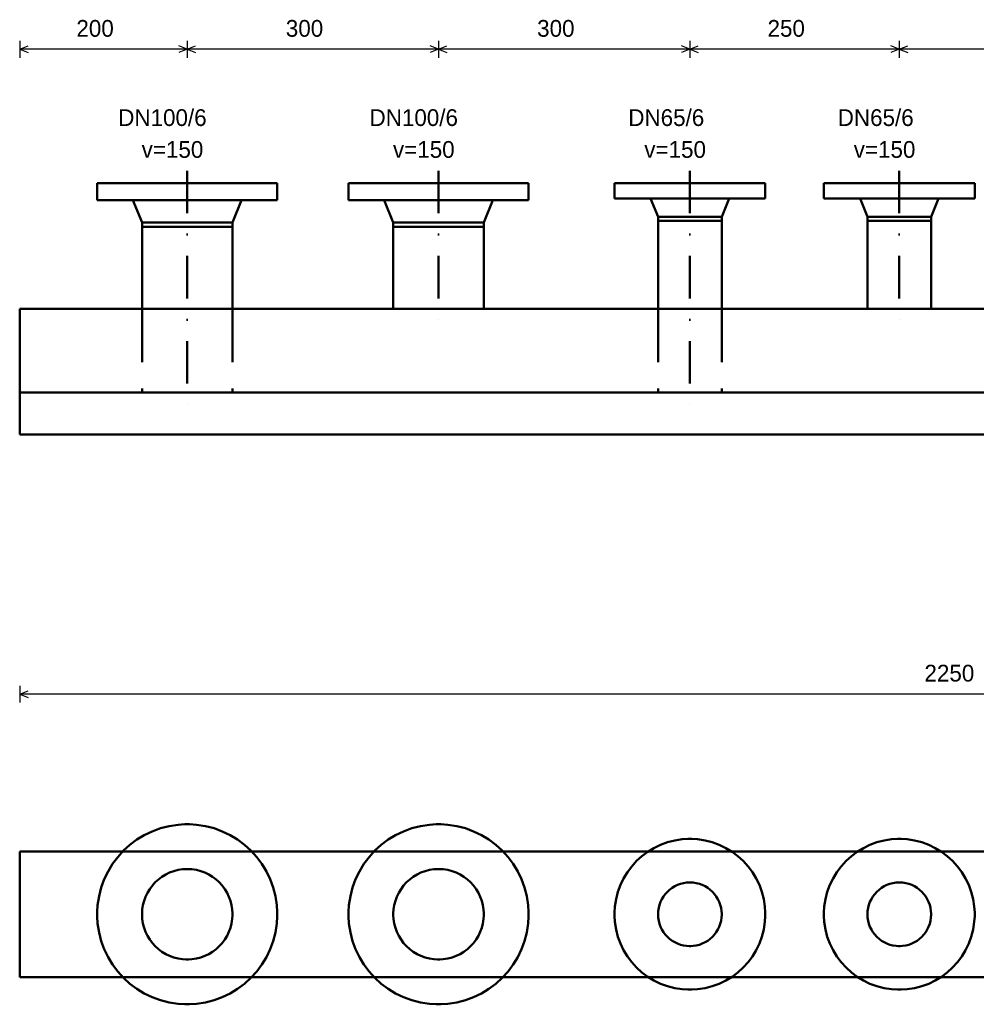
# Model space of a CAD drawing. Header units: millimetres. Extents: x -41968 to 54113, y -9946 to 101810.
# Tile 79 of 174: x -8765 to -7623, y -2641 to -1466. Entities that reach past the tile are written whole.
import ezdxf

# ---------------------------------------------------------------- set-up
doc = ezdxf.new("R2010")
doc.units = ezdxf.units.MM
doc.linetypes.add('DASHED2', pattern=[9.525, 6.35, -3.175])
doc.linetypes.add('ČERCHOVANÁX2', pattern=[50.8, 25.4, -12.7, 0, -12.7])
doc.layers.add('UT-kotle', color=1, linetype='Continuous', lineweight=50)
doc.styles.get("Standard").update_dxf_attribs({"font": 'ic-simplex.shx', "width": 0.8})

msp = doc.modelspace()

# ---------------------------------------------------------------- linework, layer by layer
at = {"color": 0}
for p, q in [((-8764.9, -1490.859), (-8764.9, -1510.859)), ((-8564.9, -1490.859), (-8564.9, -1510.859)), ((-8264.9, -1490.859), (-8264.9, -1510.859)), ((-7964.9, -1490.859), (-7964.9, -1510.859)), ((-7714.9, -1490.859), (-7714.9, -1510.859)), ((-8764.9, -1500.859), (-8754.9, -1496.859)), ((-8564.9, -1500.859), (-8764.9, -1500.859)), ((-8764.9, -1500.859), (-8754.9, -1504.859)), ((-8564.9, -1500.859), (-8574.9, -1496.859)), ((-8564.9, -1500.859), (-8574.9, -1504.859)), ((-8564.9, -1500.859), (-8554.9, -1496.859)), ((-8264.9, -1500.859), (-8564.9, -1500.859)), ((-8564.9, -1500.859), (-8554.9, -1504.859)), ((-8264.9, -1500.859), (-8274.9, -1496.859)), ((-8264.9, -1500.859), (-8274.9, -1504.859)), ((-8264.9, -1500.859), (-8254.9, -1496.859)), ((-7964.9, -1500.859), (-8264.9, -1500.859)), ((-8264.9, -1500.859), (-8254.9, -1504.859)), ((-7964.9, -1500.859), (-7974.9, -1496.859)), ((-7964.9, -1500.859), (-7974.9, -1504.859)), ((-7964.9, -1500.859), (-7954.9, -1496.859)), ((-7714.9, -1500.859), (-7964.9, -1500.859)), ((-7964.9, -1500.859), (-7954.9, -1504.859)), ((-7714.9, -1500.859), (-7724.9, -1496.859)), ((-7714.9, -1500.859), (-7724.9, -1504.859)), ((-7714.9, -1500.859), (-7704.9, -1496.859)), ((-7464.9, -1500.859), (-7714.9, -1500.859)), ((-7714.9, -1500.859), (-7704.9, -1504.859)), ((-8764.9, -2260.858), (-8764.9, -2280.857)), ((-8764.9, -2270.859), (-8754.9, -2266.859)), ((-6514.9, -2270.859), (-8764.9, -2270.859)), ((-8764.9, -2270.859), (-8754.9, -2274.86))]:
    msp.add_line(p, q, dxfattribs=at)
at = {"layer": 'UT-kotle', "color": 2, "linetype": 'ČERCHOVANÁX2', "ltscale": 2}
for p, q in [((-8564.9, -1645.857), (-8564.9, -1925.856)), ((-8264.9, -1645.857), (-8264.9, -1825.858)), ((-7964.9, -1645.857), (-7964.9, -1925.856)), ((-7714.9, -1645.857), (-7714.9, -1825.858))]:
    msp.add_line(p, q, dxfattribs=at)
at = {"layer": 'UT-kotle'}
for p, q in [((-8457.4, -1660.857), (-8672.4, -1660.857)), ((-8672.4, -1660.857), (-8672.4, -1680.859)), ((-8457.4, -1680.859), (-8457.4, -1660.857)), ((-8157.4, -1660.857), (-8372.4, -1660.857)), ((-8372.4, -1660.857), (-8372.4, -1680.859)), ((-8157.4, -1680.859), (-8157.4, -1660.857)), ((-7874.9, -1660.857), (-8054.9, -1660.857)), ((-8054.9, -1660.857), (-8054.9, -1678.859)), ((-7874.9, -1678.859), (-7874.9, -1660.857)), ((-7624.9, -1660.857), (-7804.9, -1660.857)), ((-7804.9, -1660.857), (-7804.9, -1678.859)), ((-7624.9, -1678.859), (-7624.9, -1660.857)), ((-8672.4, -1680.859), (-8457.4, -1680.859)), ((-8629.8, -1680.859), (-8618.9, -1707.857)), ((-8500, -1680.859), (-8510.9, -1707.857)), ((-8372.4, -1680.859), (-8157.4, -1680.859)), ((-8329.8, -1680.859), (-8318.9, -1707.857)), ((-8200, -1680.859), (-8210.9, -1707.857)), ((-8054.9, -1678.859), (-7874.9, -1678.859)), ((-8011.8, -1678.859), (-8002.9, -1700.858)), ((-7918, -1678.859), (-7926.9, -1700.858)), ((-7804.9, -1678.859), (-7624.9, -1678.859)), ((-7761.8, -1678.859), (-7752.9, -1700.858)), ((-7668, -1678.859), (-7676.9, -1700.858)), ((-7926.9, -1700.858), (-8002.9, -1700.858)), ((-8002.9, -1700.858), (-8002.9, -1810.858)), ((-7926.9, -1700.858), (-7926.9, -1810.858)), ((-7676.9, -1700.858), (-7752.9, -1700.858)), ((-7752.9, -1700.858), (-7752.9, -1810.858)), ((-7676.9, -1700.858), (-7676.9, -1810.858)), ((-8510.9, -1707.857), (-8618.9, -1707.857)), ((-8618.9, -1707.857), (-8618.9, -1810.858)), ((-8510.9, -1712.86), (-8618.9, -1712.86)), ((-8510.9, -1707.857), (-8510.9, -1810.858)), ((-8210.9, -1707.857), (-8318.9, -1707.857)), ((-8318.9, -1707.857), (-8318.9, -1810.858)), ((-8210.9, -1712.86), (-8318.9, -1712.86)), ((-8210.9, -1707.857), (-8210.9, -1810.858)), ((-7926.9, -1705.857), (-8002.9, -1705.857)), ((-7676.9, -1705.857), (-7752.9, -1705.857)), ((-6514.9, -1810.858), (-8764.9, -1810.858)), ((-8764.9, -1810.858), (-8764.9, -1960.859)), ((-6514.9, -1910.856), (-8764.9, -1910.856)), ((-8764.9, -1960.859), (-6514.9, -1960.859)), ((-8596.87, -2431.151), (-8606.74, -2434.766)), ((-8586.57, -2428.501), (-8596.87, -2431.151)), ((-8575.89, -2426.873), (-8586.57, -2428.501)), ((-8567.65, -2426.319), (-8575.89, -2426.873)), ((-8564.9, -2426.319), (-8567.65, -2426.319)), ((-8562.15, -2426.319), (-8564.9, -2426.319)), ((-8553.91, -2426.873), (-8562.15, -2426.319)), ((-8543.23, -2428.501), (-8553.91, -2426.873)), ((-8532.93, -2431.151), (-8543.23, -2428.501)), ((-8523.06, -2434.766), (-8532.93, -2431.151)), ((-8296.86, -2431.151), (-8306.74, -2434.766)), ((-8286.56, -2428.501), (-8296.86, -2431.151)), ((-8275.89, -2426.873), (-8286.56, -2428.501)), ((-8267.65, -2426.319), (-8275.89, -2426.873)), ((-8264.9, -2426.319), (-8267.65, -2426.319)), ((-8262.15, -2426.319), (-8264.9, -2426.319)), ((-8253.91, -2426.873), (-8262.15, -2426.319)), ((-8243.24, -2428.501), (-8253.91, -2426.873)), ((-8232.93, -2431.151), (-8243.24, -2428.501)), ((-8223.06, -2434.766), (-8232.93, -2431.151)), ((-8625, -2444.677), (-8633.28, -2450.866)), ((-8616.14, -2439.293), (-8625, -2444.677)), ((-8606.74, -2434.766), (-8616.14, -2439.293)), ((-8513.66, -2439.293), (-8523.06, -2434.766)), ((-8504.8, -2444.677), (-8513.66, -2439.293)), ((-8496.52, -2450.866), (-8504.8, -2444.677)), ((-8325, -2444.677), (-8333.28, -2450.866)), ((-8316.14, -2439.293), (-8325, -2444.677)), ((-8306.74, -2434.766), (-8316.14, -2439.293)), ((-8213.66, -2439.293), (-8223.06, -2434.766)), ((-8204.8, -2444.677), (-8213.66, -2439.293)), ((-8196.52, -2450.866), (-8204.8, -2444.677)), ((-7983.04, -2445.646), (-7991.66, -2447.864)), ((-7974.1, -2444.283), (-7983.04, -2445.646)), ((-7967.2, -2443.818), (-7974.1, -2444.283)), ((-7964.9, -2443.818), (-7967.2, -2443.818)), ((-7962.6, -2443.818), (-7964.9, -2443.818)), ((-7955.7, -2444.283), (-7962.6, -2443.818)), ((-7946.76, -2445.646), (-7955.7, -2444.283)), ((-7938.13, -2447.864), (-7946.76, -2445.646)), ((-7733.04, -2445.646), (-7741.66, -2447.864)), ((-7724.1, -2444.283), (-7733.04, -2445.646)), ((-7717.2, -2443.818), (-7724.1, -2444.283)), ((-7714.9, -2443.818), (-7717.2, -2443.818)), ((-7712.6, -2443.818), (-7714.9, -2443.818)), ((-7705.7, -2444.283), (-7712.6, -2443.818)), ((-7696.76, -2445.646), (-7705.7, -2444.283)), ((-7688.13, -2447.864), (-7696.76, -2445.646)), ((-8633.28, -2450.866), (-8640.91, -2457.804)), ((-8488.89, -2457.804), (-8496.52, -2450.866)), ((-8333.28, -2450.866), (-8340.91, -2457.804)), ((-8188.89, -2457.804), (-8196.52, -2450.866)), ((-8007.8, -2454.68), (-8015.22, -2459.189)), ((-7999.93, -2450.89), (-8007.8, -2454.68)), ((-7991.66, -2447.864), (-7999.93, -2450.89)), ((-7929.87, -2450.89), (-7938.13, -2447.864)), ((-7922, -2454.68), (-7929.87, -2450.89)), ((-7914.58, -2459.189), (-7922, -2454.68)), ((-7757.8, -2454.68), (-7765.22, -2459.189)), ((-7749.93, -2450.89), (-7757.8, -2454.68)), ((-7741.66, -2447.864), (-7749.93, -2450.89)), ((-7679.87, -2450.89), (-7688.13, -2447.864)), ((-7672, -2454.68), (-7679.87, -2450.89)), ((-7664.58, -2459.189), (-7672, -2454.68)), ((-8764.9, -2608.82), (-8764.9, -2458.818)), ((-8764.9, -2458.818), (-6514.9, -2458.818)), ((-8647.85, -2465.438), (-8654.04, -2473.713)), ((-8640.91, -2457.804), (-8647.85, -2465.438)), ((-8481.95, -2465.438), (-8488.89, -2457.804)), ((-8475.76, -2473.713), (-8481.95, -2465.438)), ((-8347.85, -2465.438), (-8354.04, -2473.713)), ((-8340.91, -2457.804), (-8347.85, -2465.438)), ((-8181.95, -2465.438), (-8188.89, -2457.804)), ((-8175.76, -2473.713), (-8181.95, -2465.438)), ((-8022.15, -2464.369), (-8028.54, -2470.179)), ((-8015.22, -2459.189), (-8022.15, -2464.369)), ((-7907.65, -2464.369), (-7914.58, -2459.189)), ((-7901.26, -2470.179), (-7907.65, -2464.369)), ((-7772.15, -2464.369), (-7778.54, -2470.179)), ((-7765.22, -2459.189), (-7772.15, -2464.369)), ((-7657.65, -2464.369), (-7664.58, -2459.189)), ((-7651.26, -2470.179), (-7657.65, -2464.369)), ((-8654.04, -2473.713), (-8659.43, -2482.577)), ((-8575.78, -2480.915), (-8580.96, -2482.245)), ((-8570.42, -2480.096), (-8575.78, -2480.915)), ((-8566.28, -2479.818), (-8570.42, -2480.096)), ((-8564.9, -2479.818), (-8566.28, -2479.818)), ((-8563.52, -2479.818), (-8564.9, -2479.818)), ((-8559.38, -2480.096), (-8563.52, -2479.818)), ((-8554.02, -2480.915), (-8559.38, -2480.096)), ((-8548.84, -2482.245), (-8554.02, -2480.915)), ((-8470.38, -2482.577), (-8475.76, -2473.713)), ((-8354.04, -2473.713), (-8359.42, -2482.577)), ((-8275.78, -2480.915), (-8280.96, -2482.245)), ((-8270.42, -2480.096), (-8275.78, -2480.915)), ((-8266.28, -2479.818), (-8270.42, -2480.096)), ((-8264.9, -2479.818), (-8266.28, -2479.818)), ((-8263.52, -2479.818), (-8264.9, -2479.818)), ((-8259.38, -2480.096), (-8263.52, -2479.818)), ((-8254.02, -2480.915), (-8259.38, -2480.096)), ((-8248.84, -2482.245), (-8254.02, -2480.915)), ((-8170.38, -2482.577), (-8175.76, -2473.713)), ((-8034.35, -2476.57), (-8039.53, -2483.498)), ((-8028.54, -2470.179), (-8034.35, -2476.57)), ((-7895.45, -2476.57), (-7901.26, -2470.179)), ((-7890.27, -2483.498), (-7895.45, -2476.57)), ((-7784.35, -2476.57), (-7789.53, -2483.498)), ((-7778.54, -2470.179), (-7784.35, -2476.57)), ((-7645.45, -2476.57), (-7651.26, -2470.179)), ((-7640.27, -2483.498), (-7645.45, -2476.57)), ((-8663.95, -2491.974), (-8667.57, -2501.85)), ((-8659.43, -2482.577), (-8663.95, -2491.974)), ((-8599.25, -2492.149), (-8603.08, -2495.634)), ((-8595.09, -2489.04), (-8599.25, -2492.149)), ((-8590.64, -2486.335), (-8595.09, -2489.04)), ((-8585.92, -2484.061), (-8590.64, -2486.335)), ((-8580.96, -2482.245), (-8585.92, -2484.061)), ((-8543.88, -2484.061), (-8548.84, -2482.245)), ((-8539.16, -2486.335), (-8543.88, -2484.061)), ((-8534.71, -2489.04), (-8539.16, -2486.335)), ((-8530.55, -2492.149), (-8534.71, -2489.04)), ((-8526.72, -2495.634), (-8530.55, -2492.149)), ((-8465.85, -2491.974), (-8470.38, -2482.577)), ((-8462.23, -2501.85), (-8465.85, -2491.974)), ((-8363.95, -2491.974), (-8367.57, -2501.85)), ((-8359.42, -2482.577), (-8363.95, -2491.974)), ((-8299.25, -2492.149), (-8303.08, -2495.634)), ((-8295.09, -2489.04), (-8299.25, -2492.149)), ((-8290.64, -2486.335), (-8295.09, -2489.04)), ((-8285.92, -2484.061), (-8290.64, -2486.335)), ((-8280.96, -2482.245), (-8285.92, -2484.061)), ((-8243.88, -2484.061), (-8248.84, -2482.245)), ((-8239.16, -2486.335), (-8243.88, -2484.061)), ((-8234.71, -2489.04), (-8239.16, -2486.335)), ((-8230.55, -2492.149), (-8234.71, -2489.04)), ((-8226.72, -2495.634), (-8230.55, -2492.149)), ((-8165.85, -2491.974), (-8170.38, -2482.577)), ((-8162.23, -2501.85), (-8165.85, -2491.974)), ((-8044.04, -2490.918), (-8047.83, -2498.786)), ((-8039.53, -2483.498), (-8044.04, -2490.918)), ((-7885.76, -2490.918), (-7890.27, -2483.498)), ((-7881.97, -2498.786), (-7885.76, -2490.918)), ((-7794.04, -2490.918), (-7797.83, -2498.786)), ((-7789.53, -2483.498), (-7794.04, -2490.918)), ((-7635.76, -2490.918), (-7640.27, -2483.498)), ((-7631.97, -2498.786), (-7635.76, -2490.918)), ((-8667.57, -2501.85), (-8670.22, -2512.152)), ((-8609.68, -2503.626), (-8612.38, -2508.078)), ((-8606.57, -2499.469), (-8609.68, -2503.626)), ((-8603.08, -2495.634), (-8606.57, -2499.469)), ((-8523.23, -2499.469), (-8526.72, -2495.634)), ((-8520.12, -2503.626), (-8523.23, -2499.469)), ((-8517.42, -2508.078), (-8520.12, -2503.626)), ((-8459.58, -2512.152), (-8462.23, -2501.85)), ((-8367.57, -2501.85), (-8370.21, -2512.152)), ((-8309.68, -2503.626), (-8312.38, -2508.078)), ((-8306.57, -2499.469), (-8309.68, -2503.626)), ((-8303.08, -2495.634), (-8306.57, -2499.469)), ((-8223.23, -2499.469), (-8226.72, -2495.634)), ((-8220.12, -2503.626), (-8223.23, -2499.469)), ((-8217.42, -2508.078), (-8220.12, -2503.626)), ((-8159.59, -2512.152), (-8162.23, -2501.85)), ((-8047.83, -2498.786), (-8050.85, -2507.055)), ((-7986.14, -2502.308), (-7989.07, -2504.495)), ((-7983.01, -2500.405), (-7986.14, -2502.308)), ((-7979.69, -2498.805), (-7983.01, -2500.405)), ((-7976.2, -2497.526), (-7979.69, -2498.805)), ((-7972.56, -2496.59), (-7976.2, -2497.526)), ((-7968.78, -2496.014), (-7972.56, -2496.59)), ((-7965.87, -2495.819), (-7968.78, -2496.014)), ((-7964.9, -2495.819), (-7965.87, -2495.819)), ((-7963.93, -2495.819), (-7964.9, -2495.819)), ((-7961.02, -2496.014), (-7963.93, -2495.819)), ((-7957.24, -2496.59), (-7961.02, -2496.014)), ((-7953.6, -2497.526), (-7957.24, -2496.59)), ((-7950.11, -2498.805), (-7953.6, -2497.526)), ((-7946.78, -2500.405), (-7950.11, -2498.805)), ((-7943.65, -2502.308), (-7946.78, -2500.405)), ((-7940.73, -2504.495), (-7943.65, -2502.308)), ((-7878.95, -2507.055), (-7881.97, -2498.786)), ((-7797.83, -2498.786), (-7800.85, -2507.055)), ((-7736.14, -2502.308), (-7739.07, -2504.495)), ((-7733.01, -2500.405), (-7736.14, -2502.308)), ((-7729.69, -2498.805), (-7733.01, -2500.405)), ((-7726.2, -2497.526), (-7729.69, -2498.805)), ((-7722.56, -2496.59), (-7726.2, -2497.526)), ((-7718.78, -2496.014), (-7722.56, -2496.59)), ((-7715.87, -2495.819), (-7718.78, -2496.014)), ((-7714.9, -2495.819), (-7715.87, -2495.819)), ((-7713.93, -2495.819), (-7714.9, -2495.819)), ((-7711.02, -2496.014), (-7713.93, -2495.819)), ((-7707.24, -2496.59), (-7711.02, -2496.014)), ((-7703.6, -2497.526), (-7707.24, -2496.59)), ((-7700.11, -2498.805), (-7703.6, -2497.526)), ((-7696.78, -2500.405), (-7700.11, -2498.805)), ((-7693.65, -2502.308), (-7696.78, -2500.405)), ((-7690.73, -2504.495), (-7693.65, -2502.308)), ((-7628.95, -2507.055), (-7631.97, -2498.786)), ((-8670.22, -2512.152), (-8671.84, -2522.827)), ((-8614.65, -2512.799), (-8616.47, -2517.76)), ((-8612.38, -2508.078), (-8614.65, -2512.799)), ((-8515.14, -2512.799), (-8517.42, -2508.078)), ((-8513.33, -2517.76), (-8515.14, -2512.799)), ((-8457.95, -2522.827), (-8459.58, -2512.152)), ((-8370.21, -2512.152), (-8371.84, -2522.827)), ((-8314.66, -2512.799), (-8316.47, -2517.76)), ((-8312.38, -2508.078), (-8314.66, -2512.799)), ((-8215.14, -2512.799), (-8217.42, -2508.078)), ((-8213.33, -2517.76), (-8215.14, -2512.799)), ((-8157.96, -2522.827), (-8159.59, -2512.152)), ((-8053.07, -2515.679), (-8054.43, -2524.616)), ((-8050.85, -2507.055), (-8053.07, -2515.679)), ((-7998.31, -2515.705), (-7999.91, -2519.026)), ((-7996.41, -2512.571), (-7998.31, -2515.705)), ((-7994.22, -2509.646), (-7996.41, -2512.571)), ((-7991.77, -2506.947), (-7994.22, -2509.646)), ((-7989.07, -2504.495), (-7991.77, -2506.947)), ((-7938.03, -2506.947), (-7940.73, -2504.495)), ((-7935.58, -2509.646), (-7938.03, -2506.947)), ((-7933.39, -2512.571), (-7935.58, -2509.646)), ((-7931.48, -2515.705), (-7933.39, -2512.571)), ((-7929.89, -2519.026), (-7931.48, -2515.705)), ((-7876.73, -2515.679), (-7878.95, -2507.055)), ((-7875.36, -2524.616), (-7876.73, -2515.679)), ((-7803.07, -2515.679), (-7804.44, -2524.616)), ((-7800.85, -2507.055), (-7803.07, -2515.679)), ((-7748.31, -2515.705), (-7749.91, -2519.026)), ((-7746.41, -2512.571), (-7748.31, -2515.705)), ((-7744.22, -2509.646), (-7746.41, -2512.571)), ((-7741.77, -2506.947), (-7744.22, -2509.646)), ((-7739.07, -2504.495), (-7741.77, -2506.947)), ((-7688.03, -2506.947), (-7690.73, -2504.495)), ((-7685.58, -2509.646), (-7688.03, -2506.947)), ((-7683.39, -2512.571), (-7685.58, -2509.646)), ((-7681.48, -2515.705), (-7683.39, -2512.571)), ((-7679.89, -2519.026), (-7681.48, -2515.705)), ((-7626.73, -2515.679), (-7628.95, -2507.055)), ((-7625.37, -2524.616), (-7626.73, -2515.679)), ((-8671.84, -2522.827), (-8672.4, -2531.07)), ((-8617.8, -2522.934), (-8618.62, -2528.296)), ((-8616.47, -2517.76), (-8617.8, -2522.934)), ((-8512, -2522.934), (-8513.33, -2517.76)), ((-8511.18, -2528.296), (-8512, -2522.934)), ((-8457.4, -2531.07), (-8457.95, -2522.827)), ((-8371.84, -2522.827), (-8372.4, -2531.07)), ((-8317.8, -2522.934), (-8318.62, -2528.296)), ((-8316.47, -2517.76), (-8317.8, -2522.934)), ((-8212, -2522.934), (-8213.33, -2517.76)), ((-8211.18, -2528.296), (-8212, -2522.934)), ((-8157.4, -2531.07), (-8157.96, -2522.827)), ((-8054.43, -2524.616), (-8054.9, -2531.517)), ((-8002.13, -2526.159), (-8002.7, -2529.932)), ((-8001.19, -2522.518), (-8002.13, -2526.159)), ((-7999.91, -2519.026), (-8001.19, -2522.518)), ((-7928.61, -2522.518), (-7929.89, -2519.026)), ((-7927.67, -2526.159), (-7928.61, -2522.518)), ((-7927.1, -2529.932), (-7927.67, -2526.159)), ((-7874.9, -2531.517), (-7875.36, -2524.616)), ((-7804.44, -2524.616), (-7804.9, -2531.517)), ((-7752.13, -2526.159), (-7752.7, -2529.932)), ((-7751.19, -2522.518), (-7752.13, -2526.159)), ((-7749.91, -2519.026), (-7751.19, -2522.518)), ((-7678.61, -2522.518), (-7679.89, -2519.026)), ((-7677.67, -2526.159), (-7678.61, -2522.518)), ((-7677.1, -2529.932), (-7677.67, -2526.159)), ((-7624.9, -2531.517), (-7625.37, -2524.616)), ((-8672.4, -2531.07), (-8672.4, -2533.818)), ((-8672.4, -2533.818), (-8672.4, -2536.566)), ((-8672.4, -2536.566), (-8671.84, -2544.81)), ((-8618.62, -2528.296), (-8618.9, -2532.437)), ((-8618.9, -2532.437), (-8618.9, -2533.818)), ((-8618.9, -2533.818), (-8618.9, -2535.198)), ((-8618.9, -2535.198), (-8618.62, -2539.338)), ((-8618.62, -2539.338), (-8617.8, -2544.701)), ((-8512, -2544.701), (-8511.18, -2539.338)), ((-8510.9, -2532.437), (-8511.18, -2528.296)), ((-8511.18, -2539.338), (-8510.9, -2535.198)), ((-8510.9, -2533.818), (-8510.9, -2532.437)), ((-8510.9, -2535.198), (-8510.9, -2533.818)), ((-8457.95, -2544.81), (-8457.4, -2536.566)), ((-8457.4, -2533.818), (-8457.4, -2531.07)), ((-8457.4, -2536.566), (-8457.4, -2533.818)), ((-8372.4, -2531.07), (-8372.4, -2533.818)), ((-8372.4, -2533.818), (-8372.4, -2536.566)), ((-8372.4, -2536.566), (-8371.84, -2544.81)), ((-8318.62, -2528.296), (-8318.9, -2532.437)), ((-8318.9, -2532.437), (-8318.9, -2533.818)), ((-8318.9, -2533.818), (-8318.9, -2535.198)), ((-8318.9, -2535.198), (-8318.62, -2539.338)), ((-8318.62, -2539.338), (-8317.8, -2544.701)), ((-8212, -2544.701), (-8211.18, -2539.338)), ((-8210.9, -2532.437), (-8211.18, -2528.296)), ((-8211.18, -2539.338), (-8210.9, -2535.198)), ((-8210.9, -2533.818), (-8210.9, -2532.437)), ((-8210.9, -2535.198), (-8210.9, -2533.818)), ((-8157.96, -2544.81), (-8157.4, -2536.566)), ((-8157.4, -2533.818), (-8157.4, -2531.07)), ((-8157.4, -2536.566), (-8157.4, -2533.818)), ((-8054.9, -2531.517), (-8054.9, -2533.818)), ((-8054.9, -2533.818), (-8054.9, -2536.118)), ((-8054.9, -2536.118), (-8054.43, -2543.019)), ((-8002.7, -2529.932), (-8002.9, -2532.847)), ((-8002.9, -2532.847), (-8002.9, -2533.818)), ((-8002.9, -2533.818), (-8002.9, -2534.788)), ((-8002.9, -2534.788), (-8002.7, -2537.703)), ((-8002.7, -2537.703), (-8002.13, -2541.476)), ((-7927.67, -2541.476), (-7927.1, -2537.703)), ((-7926.9, -2532.847), (-7927.1, -2529.932)), ((-7927.1, -2537.703), (-7926.9, -2534.788)), ((-7926.9, -2533.818), (-7926.9, -2532.847)), ((-7926.9, -2534.788), (-7926.9, -2533.818)), ((-7875.36, -2543.019), (-7874.9, -2536.118)), ((-7874.9, -2533.818), (-7874.9, -2531.517)), ((-7874.9, -2536.118), (-7874.9, -2533.818)), ((-7804.9, -2531.517), (-7804.9, -2533.818)), ((-7804.9, -2533.818), (-7804.9, -2536.118)), ((-7804.9, -2536.118), (-7804.44, -2543.019)), ((-7752.7, -2529.932), (-7752.9, -2532.847)), ((-7752.9, -2532.847), (-7752.9, -2533.818)), ((-7752.9, -2533.818), (-7752.9, -2534.788)), ((-7752.9, -2534.788), (-7752.7, -2537.703)), ((-7752.7, -2537.703), (-7752.13, -2541.476)), ((-7677.67, -2541.476), (-7677.1, -2537.703)), ((-7676.9, -2532.847), (-7677.1, -2529.932)), ((-7677.1, -2537.703), (-7676.9, -2534.788)), ((-7676.9, -2533.818), (-7676.9, -2532.847)), ((-7676.9, -2534.788), (-7676.9, -2533.818)), ((-7625.37, -2543.019), (-7624.9, -2536.118)), ((-7624.9, -2533.818), (-7624.9, -2531.517)), ((-7624.9, -2536.118), (-7624.9, -2533.818)), ((-8671.84, -2544.81), (-8670.22, -2555.483)), ((-8617.8, -2544.701), (-8616.47, -2549.875)), ((-8616.47, -2549.875), (-8614.65, -2554.838)), ((-8515.14, -2554.838), (-8513.33, -2549.875)), ((-8513.33, -2549.875), (-8512, -2544.701)), ((-8459.58, -2555.483), (-8457.95, -2544.81)), ((-8371.84, -2544.81), (-8370.21, -2555.483)), ((-8317.8, -2544.701), (-8316.47, -2549.875)), ((-8316.47, -2549.875), (-8314.66, -2554.838)), ((-8215.14, -2554.838), (-8213.33, -2549.875)), ((-8213.33, -2549.875), (-8212, -2544.701)), ((-8159.59, -2555.483), (-8157.96, -2544.81)), ((-8054.43, -2543.019), (-8053.07, -2551.956)), ((-8002.13, -2541.476), (-8001.19, -2545.118)), ((-8001.19, -2545.118), (-7999.91, -2548.609)), ((-7999.91, -2548.609), (-7998.31, -2551.931)), ((-7931.48, -2551.931), (-7929.89, -2548.609)), ((-7929.89, -2548.609), (-7928.61, -2545.118)), ((-7928.61, -2545.118), (-7927.67, -2541.476)), ((-7876.73, -2551.956), (-7875.36, -2543.019)), ((-7804.44, -2543.019), (-7803.07, -2551.956)), ((-7752.13, -2541.476), (-7751.19, -2545.118)), ((-7751.19, -2545.118), (-7749.91, -2548.609)), ((-7749.91, -2548.609), (-7748.31, -2551.931)), ((-7681.48, -2551.931), (-7679.89, -2548.609)), ((-7679.89, -2548.609), (-7678.61, -2545.118)), ((-7678.61, -2545.118), (-7677.67, -2541.476)), ((-7626.73, -2551.956), (-7625.37, -2543.019)), ((-8670.22, -2555.483), (-8667.57, -2565.785)), ((-8614.65, -2554.838), (-8612.38, -2559.557)), ((-8612.38, -2559.557), (-8609.68, -2564.01)), ((-8520.12, -2564.01), (-8517.42, -2559.557)), ((-8517.42, -2559.557), (-8515.14, -2554.838)), ((-8462.23, -2565.785), (-8459.58, -2555.483)), ((-8370.21, -2555.483), (-8367.57, -2565.785)), ((-8314.66, -2554.838), (-8312.38, -2559.557)), ((-8312.38, -2559.557), (-8309.68, -2564.01)), ((-8220.12, -2564.01), (-8217.42, -2559.557)), ((-8217.42, -2559.557), (-8215.14, -2554.838)), ((-8162.23, -2565.785), (-8159.59, -2555.483)), ((-8053.07, -2551.956), (-8050.85, -2560.581)), ((-8050.85, -2560.581), (-8047.83, -2568.849)), ((-7998.31, -2551.931), (-7996.41, -2555.065)), ((-7996.41, -2555.065), (-7994.22, -2557.989)), ((-7994.22, -2557.989), (-7991.77, -2560.689)), ((-7991.77, -2560.689), (-7989.07, -2563.142)), ((-7989.07, -2563.142), (-7986.14, -2565.329)), ((-7943.65, -2565.329), (-7940.73, -2563.142)), ((-7940.73, -2563.142), (-7938.03, -2560.689)), ((-7938.03, -2560.689), (-7935.58, -2557.989)), ((-7935.58, -2557.989), (-7933.39, -2555.065)), ((-7933.39, -2555.065), (-7931.48, -2551.931)), ((-7881.97, -2568.849), (-7878.95, -2560.581)), ((-7878.95, -2560.581), (-7876.73, -2551.956)), ((-7803.07, -2551.956), (-7800.85, -2560.581)), ((-7800.85, -2560.581), (-7797.83, -2568.849)), ((-7748.31, -2551.931), (-7746.41, -2555.065)), ((-7746.41, -2555.065), (-7744.22, -2557.989)), ((-7744.22, -2557.989), (-7741.77, -2560.689)), ((-7741.77, -2560.689), (-7739.07, -2563.142)), ((-7739.07, -2563.142), (-7736.14, -2565.329)), ((-7693.65, -2565.329), (-7690.73, -2563.142)), ((-7690.73, -2563.142), (-7688.03, -2560.689)), ((-7688.03, -2560.689), (-7685.58, -2557.989)), ((-7685.58, -2557.989), (-7683.39, -2555.065)), ((-7683.39, -2555.065), (-7681.48, -2551.931)), ((-7631.97, -2568.849), (-7628.95, -2560.581)), ((-7628.95, -2560.581), (-7626.73, -2551.956)), ((-8667.57, -2565.785), (-8663.95, -2575.663)), ((-8609.68, -2564.01), (-8606.57, -2568.168)), ((-8606.57, -2568.168), (-8603.08, -2572.003)), ((-8603.08, -2572.003), (-8599.25, -2575.488)), ((-8530.55, -2575.488), (-8526.72, -2572.003)), ((-8526.72, -2572.003), (-8523.23, -2568.168)), ((-8523.23, -2568.168), (-8520.12, -2564.01)), ((-8465.85, -2575.663), (-8462.23, -2565.785)), ((-8367.57, -2565.785), (-8363.95, -2575.663)), ((-8309.68, -2564.01), (-8306.57, -2568.168)), ((-8306.57, -2568.168), (-8303.08, -2572.003)), ((-8303.08, -2572.003), (-8299.25, -2575.488)), ((-8230.55, -2575.488), (-8226.72, -2572.003)), ((-8226.72, -2572.003), (-8223.23, -2568.168)), ((-8223.23, -2568.168), (-8220.12, -2564.01)), ((-8165.85, -2575.663), (-8162.23, -2565.785)), ((-8047.83, -2568.849), (-8044.04, -2576.717)), ((-7986.14, -2565.329), (-7983.01, -2567.232)), ((-7983.01, -2567.232), (-7979.69, -2568.831)), ((-7979.69, -2568.831), (-7976.2, -2570.11)), ((-7976.2, -2570.11), (-7972.56, -2571.046)), ((-7972.56, -2571.046), (-7968.78, -2571.622)), ((-7968.78, -2571.622), (-7965.87, -2571.819)), ((-7965.87, -2571.819), (-7964.9, -2571.819)), ((-7964.9, -2571.819), (-7963.93, -2571.819)), ((-7963.93, -2571.819), (-7961.02, -2571.622)), ((-7961.02, -2571.622), (-7957.24, -2571.046)), ((-7957.24, -2571.046), (-7953.6, -2570.11)), ((-7953.6, -2570.11), (-7950.11, -2568.831)), ((-7950.11, -2568.831), (-7946.78, -2567.232)), ((-7946.78, -2567.232), (-7943.65, -2565.329)), ((-7885.76, -2576.717), (-7881.97, -2568.849)), ((-7797.83, -2568.849), (-7794.04, -2576.717)), ((-7736.14, -2565.329), (-7733.01, -2567.232)), ((-7733.01, -2567.232), (-7729.69, -2568.831)), ((-7729.69, -2568.831), (-7726.2, -2570.11)), ((-7726.2, -2570.11), (-7722.56, -2571.046)), ((-7722.56, -2571.046), (-7718.78, -2571.622)), ((-7718.78, -2571.622), (-7715.87, -2571.819)), ((-7715.87, -2571.819), (-7714.9, -2571.819)), ((-7714.9, -2571.819), (-7713.93, -2571.819)), ((-7713.93, -2571.819), (-7711.02, -2571.622)), ((-7711.02, -2571.622), (-7707.24, -2571.046)), ((-7707.24, -2571.046), (-7703.6, -2570.11)), ((-7703.6, -2570.11), (-7700.11, -2568.831)), ((-7700.11, -2568.831), (-7696.78, -2567.232)), ((-7696.78, -2567.232), (-7693.65, -2565.329)), ((-7635.76, -2576.717), (-7631.97, -2568.849)), ((-8663.95, -2575.663), (-8659.43, -2585.059)), ((-8659.43, -2585.059), (-8654.04, -2593.923)), ((-8599.25, -2575.488), (-8595.09, -2578.596)), ((-8595.09, -2578.596), (-8590.64, -2581.301)), ((-8590.64, -2581.301), (-8585.92, -2583.575)), ((-8585.92, -2583.575), (-8580.96, -2585.392)), ((-8580.96, -2585.392), (-8575.78, -2586.721)), ((-8575.78, -2586.721), (-8570.42, -2587.54)), ((-8559.38, -2587.54), (-8554.02, -2586.721)), ((-8554.02, -2586.721), (-8548.84, -2585.392)), ((-8548.84, -2585.392), (-8543.88, -2583.575)), ((-8543.88, -2583.575), (-8539.16, -2581.301)), ((-8539.16, -2581.301), (-8534.71, -2578.596)), ((-8534.71, -2578.596), (-8530.55, -2575.488)), ((-8475.76, -2593.923), (-8470.38, -2585.059)), ((-8470.38, -2585.059), (-8465.85, -2575.663)), ((-8363.95, -2575.663), (-8359.42, -2585.059)), ((-8359.42, -2585.059), (-8354.04, -2593.923)), ((-8299.25, -2575.488), (-8295.09, -2578.596)), ((-8295.09, -2578.596), (-8290.64, -2581.301)), ((-8290.64, -2581.301), (-8285.92, -2583.575)), ((-8285.92, -2583.575), (-8280.96, -2585.392)), ((-8280.96, -2585.392), (-8275.78, -2586.721)), ((-8275.78, -2586.721), (-8270.42, -2587.54)), ((-8259.38, -2587.54), (-8254.02, -2586.721)), ((-8254.02, -2586.721), (-8248.84, -2585.392)), ((-8248.84, -2585.392), (-8243.88, -2583.575)), ((-8243.88, -2583.575), (-8239.16, -2581.301)), ((-8239.16, -2581.301), (-8234.71, -2578.596)), ((-8234.71, -2578.596), (-8230.55, -2575.488)), ((-8175.76, -2593.923), (-8170.38, -2585.059)), ((-8170.38, -2585.059), (-8165.85, -2575.663)), ((-8044.04, -2576.717), (-8039.53, -2584.137)), ((-8039.53, -2584.137), (-8034.35, -2591.066)), ((-7895.45, -2591.066), (-7890.27, -2584.137)), ((-7890.27, -2584.137), (-7885.76, -2576.717)), ((-7794.04, -2576.717), (-7789.53, -2584.137)), ((-7789.53, -2584.137), (-7784.35, -2591.066)), ((-7645.45, -2591.066), (-7640.27, -2584.137)), ((-7640.27, -2584.137), (-7635.76, -2576.717)), ((-8654.04, -2593.923), (-8647.85, -2602.198)), ((-8570.42, -2587.54), (-8566.28, -2587.82)), ((-8566.28, -2587.82), (-8564.9, -2587.82)), ((-8564.9, -2587.82), (-8563.52, -2587.82)), ((-8563.52, -2587.82), (-8559.38, -2587.54)), ((-8481.95, -2602.198), (-8475.76, -2593.923)), ((-8354.04, -2593.923), (-8347.85, -2602.198)), ((-8270.42, -2587.54), (-8266.28, -2587.82)), ((-8266.28, -2587.82), (-8264.9, -2587.82)), ((-8264.9, -2587.82), (-8263.52, -2587.82)), ((-8263.52, -2587.82), (-8259.38, -2587.54)), ((-8181.95, -2602.198), (-8175.76, -2593.923)), ((-8034.35, -2591.066), (-8028.54, -2597.458)), ((-8028.54, -2597.458), (-8022.15, -2603.268)), ((-7907.65, -2603.268), (-7901.26, -2597.458)), ((-7901.26, -2597.458), (-7895.45, -2591.066)), ((-7784.35, -2591.066), (-7778.54, -2597.458)), ((-7778.54, -2597.458), (-7772.15, -2603.268)), ((-7657.65, -2603.268), (-7651.26, -2597.458)), ((-7651.26, -2597.458), (-7645.45, -2591.066)), ((-6514.9, -2608.82), (-8764.9, -2608.82)), ((-8647.85, -2602.198), (-8640.91, -2609.832)), ((-8640.91, -2609.832), (-8633.28, -2616.771)), ((-8496.52, -2616.771), (-8488.89, -2609.832)), ((-8488.89, -2609.832), (-8481.95, -2602.198)), ((-8347.85, -2602.198), (-8340.91, -2609.832)), ((-8340.91, -2609.832), (-8333.28, -2616.771)), ((-8196.52, -2616.771), (-8188.89, -2609.832)), ((-8188.89, -2609.832), (-8181.95, -2602.198)), ((-8022.15, -2603.268), (-8015.22, -2608.447)), ((-8015.22, -2608.447), (-8007.8, -2612.956)), ((-7922, -2612.956), (-7914.58, -2608.447)), ((-7914.58, -2608.447), (-7907.65, -2603.268)), ((-7772.15, -2603.268), (-7765.22, -2608.447)), ((-7765.22, -2608.447), (-7757.8, -2612.956)), ((-7672, -2612.956), (-7664.58, -2608.447)), ((-7664.58, -2608.447), (-7657.65, -2603.268)), ((-8633.28, -2616.771), (-8625, -2622.96)), ((-8504.8, -2622.96), (-8496.52, -2616.771)), ((-8333.28, -2616.771), (-8325, -2622.96)), ((-8204.8, -2622.96), (-8196.52, -2616.771)), ((-8007.8, -2612.956), (-7999.93, -2616.746)), ((-7999.93, -2616.746), (-7991.66, -2619.772)), ((-7991.66, -2619.772), (-7983.04, -2621.991)), ((-7983.04, -2621.991), (-7974.1, -2623.354)), ((-7955.7, -2623.354), (-7946.76, -2621.991)), ((-7946.76, -2621.991), (-7938.13, -2619.772)), ((-7938.13, -2619.772), (-7929.87, -2616.746)), ((-7929.87, -2616.746), (-7922, -2612.956)), ((-7757.8, -2612.956), (-7749.93, -2616.746)), ((-7749.93, -2616.746), (-7741.66, -2619.772)), ((-7741.66, -2619.772), (-7733.04, -2621.991)), ((-7733.04, -2621.991), (-7724.1, -2623.354)), ((-7705.7, -2623.354), (-7696.76, -2621.991)), ((-7696.76, -2621.991), (-7688.13, -2619.772)), ((-7688.13, -2619.772), (-7679.87, -2616.746)), ((-7679.87, -2616.746), (-7672, -2612.956)), ((-8625, -2622.96), (-8616.14, -2628.344)), ((-8616.14, -2628.344), (-8606.74, -2632.871)), ((-8606.74, -2632.871), (-8596.87, -2636.485)), ((-8532.93, -2636.485), (-8523.06, -2632.871)), ((-8523.06, -2632.871), (-8513.66, -2628.344)), ((-8513.66, -2628.344), (-8504.8, -2622.96)), ((-8325, -2622.96), (-8316.14, -2628.344)), ((-8316.14, -2628.344), (-8306.74, -2632.871)), ((-8306.74, -2632.871), (-8296.86, -2636.485)), ((-8232.93, -2636.485), (-8223.06, -2632.871)), ((-8223.06, -2632.871), (-8213.66, -2628.344)), ((-8213.66, -2628.344), (-8204.8, -2622.96)), ((-7974.1, -2623.354), (-7967.2, -2623.82)), ((-7967.2, -2623.82), (-7964.9, -2623.82)), ((-7964.9, -2623.82), (-7962.6, -2623.82)), ((-7962.6, -2623.82), (-7955.7, -2623.354)), ((-7724.1, -2623.354), (-7717.2, -2623.82)), ((-7717.2, -2623.82), (-7714.9, -2623.82)), ((-7714.9, -2623.82), (-7712.6, -2623.82)), ((-7712.6, -2623.82), (-7705.7, -2623.354)), ((-8596.87, -2636.485), (-8586.57, -2639.135)), ((-8586.57, -2639.135), (-8575.89, -2640.764)), ((-8575.89, -2640.764), (-8567.65, -2641.319)), ((-8567.65, -2641.319), (-8564.9, -2641.319)), ((-8564.9, -2641.319), (-8562.15, -2641.319)), ((-8562.15, -2641.319), (-8553.91, -2640.764)), ((-8553.91, -2640.764), (-8543.23, -2639.135)), ((-8543.23, -2639.135), (-8532.93, -2636.485)), ((-8296.86, -2636.485), (-8286.56, -2639.135)), ((-8286.56, -2639.135), (-8275.89, -2640.764)), ((-8275.89, -2640.764), (-8267.65, -2641.319)), ((-8267.65, -2641.319), (-8264.9, -2641.319)), ((-8264.9, -2641.319), (-8262.15, -2641.319)), ((-8262.15, -2641.319), (-8253.91, -2640.764)), ((-8253.91, -2640.764), (-8243.24, -2639.135)), ((-8243.24, -2639.135), (-8232.93, -2636.485))]:
    msp.add_line(p, q, dxfattribs=at)
at = {"layer": 'UT-kotle', "color": 2, "linetype": 'DASHED2', "ltscale": 10}
for p, q in [((-8618.9, -1810.858), (-8618.9, -1910.856)), ((-8510.9, -1810.858), (-8510.9, -1910.856)), ((-8002.9, -1810.858), (-8002.9, -1910.856)), ((-7926.9, -1810.858), (-7926.9, -1910.856))]:
    msp.add_line(p, q, dxfattribs=at)

# ---------------------------------------------------------------- texts
at = {"color": 0}
for s, p in [('200', (-8697.229, -1485.859)), ('200', (-8697.229, -1485.859)), ('300', (-8447.229, -1485.859)), ('300', (-8447.229, -1485.859)), ('300', (-8147.229, -1485.859)), ('300', (-8147.229, -1485.859)), ('250', (-7872.229, -1485.859)), ('250', (-7872.229, -1485.859)), ('DN100/6', (-8647.309, -1592.459)), ('DN100/6', (-8347.299, -1592.459)), ('DN65/6', (-8038.431, -1592.459)), ('DN65/6', (-7788.431, -1592.459)), ('v=150', (-8619.319, -1630.459)), ('v=150', (-8319.319, -1630.459)), ('v=150', (-8019.319, -1630.459)), ('v=150', (-7769.319, -1630.459)), ('2250', (-7684.907, -2255.859))]:
    msp.add_text(s, height=20, dxfattribs=at).set_placement(p)

doc.saveas('drawing.dxf')
